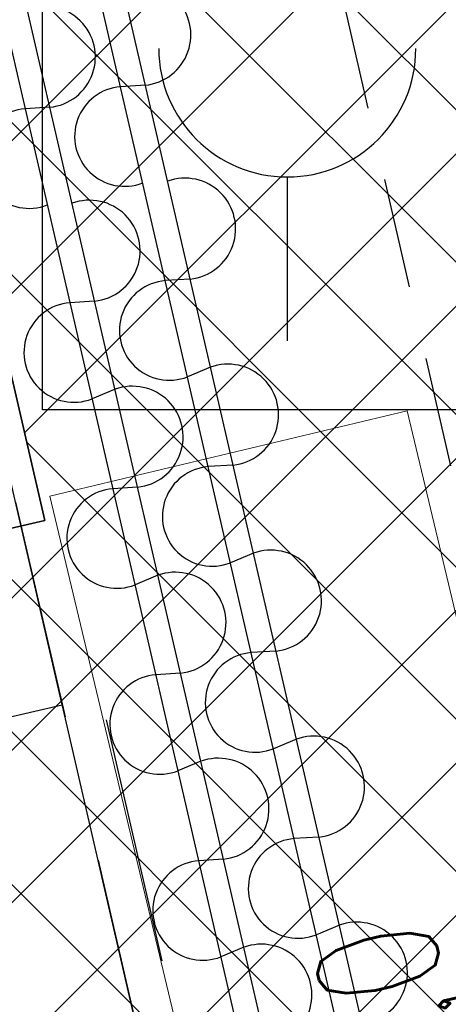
# Model space of a CAD drawing. Header units: centimetres. Extents: x -15121 to 17422, y -60492 to 0.
# Tile 81 of 256: x 1117 to 1152, y -30032 to -29951. Entities that reach past the tile are written whole.
import ezdxf

# ---------------------------------------------------------------- set-up
doc = ezdxf.new("R2010")
doc.units = ezdxf.units.CM
doc.header["$LTSCALE"] = 60
for name, pattern in [('DP', [0.5, 0.3, -0.2]), ('IZD', [0.3, 0.15, -0.15]), ('MP', [0.25, 0.15, -0.1])]:
    doc.linetypes.add(name, pattern=pattern)
for name, color, linetype in [('_DTS_SSP', 1, 'Continuous'), ('AIKA grzejniki', 7, 'Continuous'), ('AIKA karnisze', 200, 'Continuous'), ('AIKA karnisze2', 200, 'Continuous'), ('AIKA KLIMATYZACJA2', 5, 'Continuous'), ('AIKA podłoga deski cała', 2, 'Continuous'), ('AIKA podłoga deski pod meble', 6, 'Continuous'), ('AIKA powierzchnie2', 2, 'Continuous'), ('AIKA ppoż restauracja', 7, 'Continuous'), ('AIKA sufity podwieszane', 8, 'Continuous'), ('AIKA TYNK2', 5, 'Continuous'), ('AIKA wymiarowanie ogólne rzut2', 7, 'Continuous'), ('AIKA ŚCIANA2', 8, 'Continuous'), ('podciagi i nadproza', 7, 'DP'), ('R-----OP', 7, 'Continuous'), ('słupy', 1, 'Continuous')]:
    doc.layers.add(name, color=color, linetype=linetype)
doc.layers.add('IS_Grzejnik', color=15, linetype='Continuous', lineweight=5)
doc.styles.add('Arial', font='l_10646.ttf')
doc.styles.add('RomanS', font='romans.shx')
doc.styles.add('wymiar', font='txt.shx', dxfattribs={"width": 0.6})
doc.dimstyles.new('Dwudziestka', dxfattribs={"dimtxt": 7, "dimasz": 0.7, "dimexe": 5, "dimexo": 0, "dimgap": 2.5, "dimtad": 1, "dimtoh": 1, "dimdec": 3, "dimrnd": 0.5, "dimdsep": 46, "dimtxsty": 'wymiar', "dimblk": 'znacznik', "dimcen": 0, "dimdle": 5, "dimse1": 1, "dimse2": 1, "dimclrd": 256, "dimclre": 256, "dimclrt": 256, "dimadec": 0, "dimazin": 0, "dimtfac": 0.4, "dimtdec": 3, "dimtix": 1, "dimtofl": 0, "dimtmove": 2, "dimatfit": 3, "dimldrblk": 'znacznik', "dimfxl": 1, "dimtolj": 1, "dimarcsym": 0})

# ---------------------------------------------------------------- blocks, each defined once
blk = doc.blocks.new('SL grzejniki restauracja')
at = {"layer": 'IS_Grzejnik', "color": 15, "extrusion": (0, 0, -1), "elevation": 289.1}
blk.add_lwpolyline([(1969.857, -957.043), (2025.61, -723.609), (1996.431, -716.64), (1940.678, -950.074)], close=True, dxfattribs=at)
blk = doc.blocks.new('SL podciągi restauracja')
at = {"layer": 'podciagi i nadproza'}
blk.add_lwpolyline([(578.232, -27674.064), (554.847, -27679.463), (500.859, -27445.614), (524.244, -27440.215), (578.232, -27674.064)], dxfattribs=at)
at = {"layer": 'słupy', "color": 4, "linetype": 'IZD'}
blk.add_lwpolyline([(504.683, -27462.178), (528.068, -27456.779), (522.669, -27433.394), (499.285, -27438.793)], close=True, dxfattribs=at)
blk = doc.blocks.new('SL klima')
at = {"layer": 'AIKA KLIMATYZACJA2', "color": 140, "linetype": 'MP', "lineweight": -2}
blk.add_line((5312.248, -26008.611, 336.661), (5426.626, -26504.038, 336.661), dxfattribs=at)
blk = doc.blocks.new('SL zasłonka rzut')
at = {"layer": 'AIKA karnisze'}
for p, q in [((-30.842, 2.004), (-31.176, 0.004)), ((-23.452, 2.004), (-23.118, 0.004)), ((-15.254, 2.002), (-15.588, 0.002)), ((-7.864, 2.002), (-7.53, 0.002)), ((0.334, 2), (0, 0)), ((7.724, 2), (8.058, 0)), ((15.922, 1.999), (15.588, -0.001)), ((23.312, 1.999), (23.645, -0.001)), ((47.097, 1.997), (46.763, -0.003))]:
    blk.add_line(p, q, dxfattribs=at)
for centre, radius, start, end in [((-34.941, 2.523), 4.132, 352.78251, 187.20246), ((-19.353, 2.521), 4.132, 352.78251, 187.20246), ((-3.765, 2.519), 4.132, 352.78251, 187.20246), ((11.823, 2.518), 4.132, 352.78251, 187.20246), ((27.411, 2.517), 4.132, 352.78251, 187.20246), ((42.998, 2.516), 4.132, 352.78251, 187.20246), ((-27.147, -0.594), 4.073, 171.55344, 8.43153), ((-11.559, -0.596), 4.073, 171.55344, 8.43153), ((4.029, -0.598), 4.073, 171.55344, 8.43153), ((19.617, -0.599), 4.073, 171.55344, 8.43153), ((50.792, -0.601), 4.073, 171.55344, 8.43153)]:
    blk.add_arc(centre, radius, start, end, dxfattribs=at)
blk = doc.blocks.new('znacznik')
at = {"color": 0}
for points in [[(0, -5), (0, 5)], [(-4, 0), (4, 0)]]:
    blk.add_lwpolyline(points, dxfattribs=at)
at = {"color": 1}
blk.add_lwpolyline([(-2.12, -2.12), (2.12, 2.12)], dxfattribs=at)
blk = doc.blocks.new('*D5376')
at = {"layer": 'AIKA wymiarowanie ogólne rzut2', "lineweight": -2, "transparency": 16777216}
blk.add_line((1090.253, -29865.615), (1674.485, -29730.734), dxfattribs=at)
at = {"layer": 'Defpoints', "color": 0, "transparency": 16777216}
for p in [(1675.167, -29730.577), (1760.44, -30099.934), (1174.844, -30235.13)]:
    blk.add_point(p, dxfattribs=at)
at = {"layer": 'AIKA wymiarowanie ogólne rzut2', "linetype": 'ByBlock', "lineweight": -2, "transparency": 16777216, "xscale": 0.7, "yscale": 0.7, "zscale": 0.7}
for p, rotation in [((1675.167, -29730.577), 12.99999999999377), ((1089.571, -29865.772), 192.9999999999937)]:
    blk.add_blockref('znacznik', p, dxfattribs=dict(at, rotation=rotation))
at = {"layer": 'AIKA wymiarowanie ogólne rzut2', "transparency": 16777216, "insert": (1381.019, -29792.328), "char_height": 7, "attachment_point": 5, "rotation": 13, "style": 'wymiar'}
blk.add_mtext('\\A1;601', dxfattribs=at)
blk = doc.blocks.new('SSP ROP_blok')
blk.add_line((-0.019, -1.217), (-0.019, -14.588))
blk.add_lwpolyline([(-20.012, 19.757), (19.974, 19.757), (19.974, -20.243), (-20.012, -20.243)], close=True)
blk.add_arc((-0.019, 9.275), 10.492, 180, 0)
at = {"style": 'Arial'}
for tag, p, flags in [('WP', (-43.87, 94.236), 11), ('TYP', (-43.215, 65.409), 1)]:
    blk.add_attdef(tag, p, '', height=22.5, dxfattribs=dict(at, flags=flags))
at = {"style": 'Arial', "width": 0.9, "flags": 8}
blk.add_attdef('NUMER', (-38.773, 34.566), '', height=20, dxfattribs=at)
blk = doc.blocks.new('Sl ppoż rest')
at = {"layer": '_DTS_SSP'}
blk.add_blockref('SSP ROP_blok', (121.873, -403.878), dxfattribs=at)
blk = doc.blocks.new('*D7276')
at = {"layer": 'AIKA wymiarowanie ogólne rzut2', "lineweight": -2, "transparency": 16777216}
blk.add_line((1331.903, -30726.278), (1118.755, -29802.96), dxfattribs=at)
at = {"layer": 'Defpoints', "color": 0, "transparency": 16777216}
for p in [(1118.598, -29802.278), (1090.735, -29808.71), (1304.198, -30733.392)]:
    blk.add_point(p, dxfattribs=at)
at = {"layer": 'AIKA wymiarowanie ogólne rzut2', "lineweight": -2, "transparency": 16777216, "xscale": 0.7, "yscale": 0.7, "zscale": 0.7}
for p, rotation in [((1118.598, -29802.278), 102.999035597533), ((1332.061, -30726.96), 282.999035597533)]:
    blk.add_blockref('znacznik', p, dxfattribs=dict(at, rotation=rotation))
at = {"layer": 'AIKA wymiarowanie ogólne rzut2', "transparency": 16777216, "insert": (1231.175, -30263.269), "char_height": 7, "attachment_point": 5, "rotation": 282.99904, "style": 'wymiar'}
blk.add_mtext('\\A1;949', dxfattribs=at)

msp = doc.modelspace()

# ---------------------------------------------------------------- hatches: boundary and pattern name
at = {"layer": 'AIKA sufity podwieszane', "transparency": 33554610}
h = msp.add_hatch(dxfattribs=at)
h.set_pattern_fill('ANSI37', color=256, scale=2.771036)
h.set_pattern_definition([(45, (5073.432, 672.602), (-6.221154, 6.221154), []), (135, (5073.432, 672.602), (-6.221154, -6.221154), [])])
h.paths.add_polyline_path([(1895.3422, -29622.938), (1051.961, -29817.6477), (1083.6791, -29955.0339), (1108.8373, -29949.2257), (1118.7352, -29992.098), (1098.8606, -29996.6864), (1151.9491, -30226.6377), (1171.8236, -30222.0493), (1195.98, -30326.6818), (1176.0567, -30331.2815), (1229.1072, -30560.8465), (1247.0331, -30556.708), (1258.8797, -30599.1305), (1239.2948, -30603.652), (1271.0129, -30741.0382), (1888.861, -30598.3967), (1885.2618, -30582.8068), (1928.1341, -30572.909), (1931.7333, -30588.4989), (1951.2207, -30583.9999), (1954.8998, -30599.9359), (2063.0549, -30574.9663), (2055.7765, -30543.4404), (2098.6488, -30533.5425), (2102.248, -30549.1325), (2108.8207, -30547.615)])

# ---------------------------------------------------------------- linework, layer by layer
at = {"layer": 'AIKA karnisze2'}
for p, q in [((1189.662, -30228.1938), (1092.7024, -29808.2418)), ((1187.7133, -30228.6437), (1090.7537, -29808.6917)), ((1179.9183, -30230.4434), (1082.9587, -29810.4913)), ((1181.8671, -30229.9935), (1084.9074, -29810.0414))]:
    msp.add_line(p, q, dxfattribs=at)
at = {"layer": 'AIKA podłoga deski cała'}
msp.add_lwpolyline([(1888.861, -30598.3967), (1266.0671, -30744.1528), (1233.9166, -30604.8937), (1258.8797, -30599.1305), (1248.9789, -30556.2588), (1229.073, -30560.8544), (1175.9846, -30330.9033), (1195.8934, -30326.3069), (1171.8236, -30222.0493), (1151.9491, -30226.6377), (1098.8606, -29996.6864), (1118.7352, -29992.098), (1108.8373, -29949.2257), (1083.5062, -29955.0738), (1051.7856, -29817.6882), (1897.5708, -29622.4235)], dxfattribs=at)
at = {"layer": 'AIKA podłoga deski pod meble'}
msp.add_line((1123.7405, -30008.3896), (1128.2845, -30028.0718), dxfattribs=at)
at = {"layer": 'AIKA powierzchnie2'}
msp.add_lwpolyline([(1888.861, -30598.3967), (1271.0129, -30741.0382), (1239.2948, -30603.652), (1258.8797, -30599.1305), (1247.0331, -30556.708), (1229.1072, -30560.8465), (1176.0567, -30331.2815), (1195.98, -30326.6818), (1171.8236, -30222.0493), (1151.9491, -30226.6377), (1098.8606, -29996.6864), (1118.7352, -29992.098), (1108.8373, -29949.2257), (1083.6791, -29955.0339), (1051.961, -29817.6477), (1895.3422, -29622.938)], dxfattribs=at)
at = {"layer": 'AIKA sufity podwieszane', "transparency": 33554610}
msp.add_lwpolyline([(1888.861, -30598.3967), (1271.0129, -30741.0382), (1239.2948, -30603.652), (1258.8797, -30599.1305), (1247.0331, -30556.708), (1229.1072, -30560.8465), (1176.0567, -30331.2815), (1195.98, -30326.6818), (1171.8236, -30222.0493), (1151.9491, -30226.6377), (1098.8606, -29996.6864), (1118.7352, -29992.098), (1108.8373, -29949.2257), (1083.6791, -29955.0339), (1051.961, -29817.6477), (1895.3422, -29622.938)], dxfattribs=at)
at = {"layer": 'AIKA TYNK2'}
msp.add_lwpolyline([(1083.5037, -29955.0744), (1108.8373, -29949.2257), (1118.7352, -29992.098), (1093.4016, -29997.9467)], dxfattribs=at)
at = {"layer": 'AIKA ŚCIANA2'}
msp.add_line((1289.0989, -30738.9153), (1016.6832, -29558.9532), dxfattribs=at)
msp.add_line((1289.0989, -30738.9153), (1016.6832, -29558.9532), dxfattribs=at)
msp.add_lwpolyline([(1891.2596, -30599.8956), (1289.0989, -30738.9153), (1016.6832, -29558.9532), (2434.5985, -29231.6017), (3265.0511, -29231.6017), (3265.0511, -30391.6017), (3257.0511, -30391.6017), (3257.0511, -30407.6017), (2734.6181, -30407.6017), (2730.4905, -30389.723), (2691.5157, -30398.721), (2695.1149, -30414.311), (1930.2344, -30590.8975)], dxfattribs=at)

# ---------------------------------------------------------------- block references
at = {"layer": 'AIKA grzejniki'}
msp.add_blockref('SL grzejniki restauracja', (3144.7578, -29266.5017), dxfattribs=at)
at = {"layer": 'AIKA karnisze2', "rotation": 283.0064887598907}
for p in [(1114.4001, -29911.1148), (1106.6051, -29912.9145), (1135.5896, -30002.891), (1127.7947, -30004.6907)]:
    msp.add_blockref('SL zasłonka rzut', p, dxfattribs=at)
at = {"layer": 'AIKA KLIMATYZACJA2'}
msp.add_blockref('SL klima', (-4186.027, -3867.9585), dxfattribs=at)
at = {"layer": 'AIKA ppoż restauracja'}
msp.add_blockref('Sl ppoż rest', (1016.6832, -29558.9532), dxfattribs=at)
at = {"layer": 'AIKA ŚCIANA2'}
msp.add_blockref('SL podciągi restauracja', (592.0924, -2550.3843), dxfattribs=at)

# ---------------------------------------------------------------- texts
at = {"layer": 'R-----OP', "insert": (1105.7567, -29817.1605), "char_height": 10, "width": 246.829506, "attachment_point": 9, "rotation": 103, "style": 'RomanS'}
msp.add_mtext('\\pxql;{\\W0.7;Hp=0,0}', dxfattribs=at)

# ---------------------------------------------------------------- dimensions: what is measured, and where the dimension line sits
at = {"layer": 'AIKA wymiarowanie ogólne rzut2'}
for p1, p2, distance, picture, middle in [((1174.8435, -30235.1299), (1760.4399, -30099.9343), 379.0732, '*D5376', (1381.0191, -29792.3283)), ((1304.198, -30733.3917), (1090.7349, -29808.7102), -28.5954, '*D7276', (1231.1754, -30263.2693))]:
    dim = msp.add_aligned_dim(p1=p1, p2=p2, distance=distance, dimstyle='Dwudziestka', dxfattribs=at)
    dim.commit()
    dim.dimension.update_dxf_attribs({"geometry": picture, "text_midpoint": middle})

doc.saveas('drawing.dxf')
